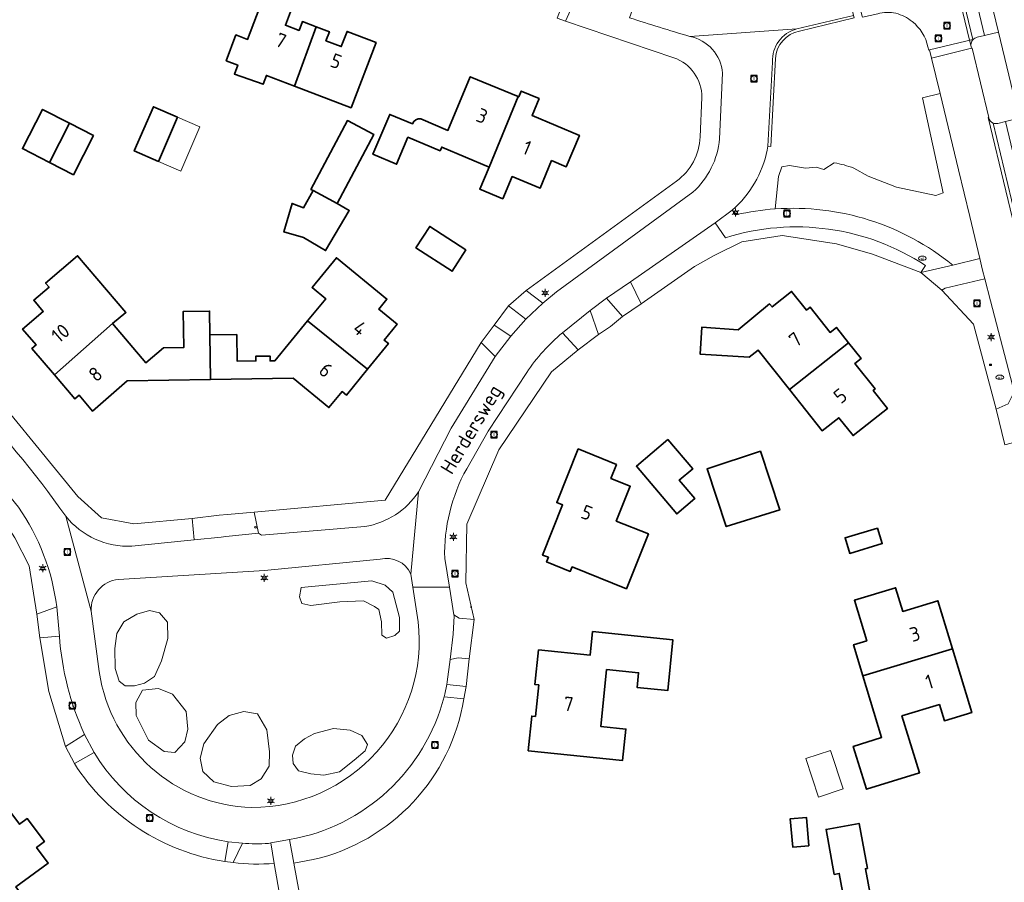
# Model space of a CAD drawing. Header units: metres. Extents: x 140853 to 145288, y 474558 to 480269.
# Tile 198 of 256: x 143280 to 143404, y 478761 to 478870. Entities that reach past the tile are written whole.
import ezdxf
from ezdxf.enums import TextEntityAlignment as Align
from ezdxf.lldxf.tags import DXFTag

# ---------------------------------------------------------------- set-up
doc = ezdxf.new("R2010")
doc.units = ezdxf.units.M
doc.header["$MEASUREMENT"] = 0
for name, color, linetype, lineweight in [('B-WE-GR-BEPLANTING_CULTUUR_HEESTERS-G', 90, 'Continuous', 18), ('B-WE-GR-GRAS_KRUIDENRIJK-G', 80, 'Continuous', 18), ('B-WE-IE-TERREINAFSCHEIDING_KUNSTMATIG_HEKWERK-G', 20, 'IE-TERREINAFSCHEIDING-KUNSTMATIG', 18), ('B-WE-IE-TERREINAFSCHEIDING_KUNSTMATIG_MUUR-G', 90, 'IE-TERREINAFSCHEIDING-KUNSTMATIG-DICHT', 18), ('B-WE-KL-DATA_CAI-S', 90, 'KL-CAI-N', 18), ('B-WE-KL-ET_LS_OV_LICHTMAST-S', 190, 'Continuous', 18), ('B-WE-KL-WATER_BRANDLEIDING_PUT-S', 150, 'Continuous', 18), ('B-WE-KL-WATER_PUT-S', 170, 'Continuous', 18), ('B-WE-OG-BEBOUWING-G', 7, 'Continuous', 35), ('B-WE-OG-BEBOUWING_BIJGEBOUW-G', 7, 'Continuous', 18), ('B-WE-OG-BEBOUWING_HUISNUMMER-T18', 10, 'Continuous', 18), ('B-WE-OG-BEBOUWING_STRAATNAAM-T18', 10, 'Continuous', 18), ('B-WE-OG-TERREIN_ERF-G', 7, 'Continuous', 18), ('B-WE-RI-GWA_RIOOLPUT-S', 30, 'Continuous', 18), ('B-WE-VH-GOOT-G', 170, 'Continuous', 18), ('B-WE-VH-ONVERHARD-G', 252, 'Continuous', 18), ('B-WE-VH-VERHARDING_ASFALT-G', 252, 'Continuous', 18), ('B-WE-VH-VERHARDING_BETONSTRAATSTEEN-G', 252, 'Continuous', 18), ('B-WE-VH-VERHARDING_STRAATBAKSTEEN-G', 252, 'Continuous', 18), ('B-WE-VH-VERHARDING_TEGEL-G', 252, 'Continuous', 18), ('X-XX-XX-ALGEMEEN-S', 7, 'Continuous', 18)]:
    doc.layers.add(name, color=color, linetype=linetype, lineweight=lineweight)
doc.styles.add('NLCS-ISO', font='txt')
doc.styles.get("Standard").update_dxf_attribs({"font": 'arial.ttf'})
doc.linetypes.add('IE-TERREINAFSCHEIDING-KUNSTMATIG', pattern='A,4,[82,NLCS.shx,S=0.75,R=90,X=0,Y=0],4,-2', length=10)
doc.linetypes.add('IE-TERREINAFSCHEIDING-KUNSTMATIG-DICHT', pattern='A,8,-1,[82,NLCS.shx,S=0.75,R=90,X=0,Y=0],-1', length=10)
tags = doc.linetypes.add('KL-CAI-N', pattern='A,4,-1,[101,NLCS.shx,S=0.5,R=0,X=0,Y=0],-1,4,-1,["C",Standard,S=1,R=0,X=-0.25,Y=-0.5],-1.5', length=12.5).pattern_tags.tags
tags[18] = DXFTag(74, 10)

# ---------------------------------------------------------------- blocks, each defined once
blk = doc.blocks.new('SKL-DATA_TERREINKAST-SO')
for q in [(-0.2, 0.2), (0.2, 0.2)]:
    blk.add_line((0, -0.21), q)
at = {"flags": 128}
blk.add_lwpolyline([(0.63, 0.35), (-0.63, 0.35), (-0.63, -0.35), (0.63, -0.35)], close=True, dxfattribs=at)
at = {"style": 'NLCS-ISO'}
blk.add_attdef('TYPE', text='', height=0.35, dxfattribs=at).set_placement((-0.03, 0.69), align=Align.MIDDLE_CENTER)
blk = doc.blocks.new('SIE-WEG_AFVALBAK_TYPE_01')
for radius in [0.25, 0.156]:
    blk.add_circle((0, 0), radius)
blk = doc.blocks.new('B-SIE-WEG_LICHTMAST-SO')
at = {"ltscale": 0.1}
for p, q in [((-1.1, 0.63), (-2.19, 1.27)), ((0, 1.27), (0, 2.53)), ((1.1, 0.63), (2.19, 1.27)), ((-1.1, -0.63), (-2.19, -1.27)), ((0, -1.27), (0, -2.53)), ((1.1, -0.63), (2.19, -1.27))]:
    blk.add_line(p, q, dxfattribs=at)
at = {"flags": 128}
for points in [[(-1.16, 0.5), (1.16, 0.5)], [(-1.16, -0.5), (1.16, -0.5)]]:
    blk.add_lwpolyline(points, dxfattribs=at)
at = {"ltscale": 0.1}
blk.add_circle((0, 0), 1.27, dxfattribs=at)
at = {"style": 'NLCS-ISO'}
blk.add_attdef('TYPE', text='', height=1.8, dxfattribs=at).set_placement((0, 2.53), align=Align.BOTTOM_CENTER)
blk = doc.blocks.new('SKL-WATERLEIDINGPUT-SO')
at = {"color": 0, "linetype": 'ByBlock', "lineweight": 18}
blk.add_ellipse((0, 0), major_axis=(2.5, 0), ratio=0.54, dxfattribs=at)
at = {"color": 0, "linetype": 'ByBlock', "lineweight": 18, "style": 'NLCS-ISO'}
blk.add_text('wl', height=1.8, dxfattribs=at).set_placement((0, 0), align=Align.MIDDLE_CENTER)
blk = doc.blocks.new('SRI-PUT_INSPECTIE-SO')
at = {"lineweight": -3, "flags": 128}
blk.add_lwpolyline([(-2, -2), (2, -2), (2, 2), (-2, 2)], close=True, dxfattribs=at)
at = {"lineweight": -3, "ltscale": 1.5}
blk.add_circle((0, 0), 2, dxfattribs=at)
at = {"ltscale": 0.1, "style": 'NLCS-ISO'}
blk.add_text('I', height=2.5, dxfattribs=at).set_placement((0, -0.01), align=Align.MIDDLE_CENTER)
blk = doc.blocks.new('SIE-WEG_STRAATPOT_BRANDKRAAN-SO')
blk.add_ellipse((0, 0), major_axis=(-0.729, 0), ratio=0.685994)
at = {"style": 'NLCS-ISO'}
blk.add_text('BR', height=0.4, dxfattribs=at).set_placement((-0.3, -0.15))

msp = doc.modelspace()

# ---------------------------------------------------------------- linework, layer by layer
at = {"layer": 'B-WE-GR-BEPLANTING_CULTUUR_HEESTERS-G', "ltscale": 0.2, "flags": 128}
msp.add_lwpolyline([(143384.897, 478850.849, 0.0477124), (143382.418, 478851.519), (143382.418, 478851.519), (143381.127, 478850.678), (143380.122, 478850.972), (143378.802, 478850.832), (143376.79, 478851.16), (143375.793, 478851.026), (143375.372, 478849.796), (143374.945, 478845.695), (143374.945, 478845.695, -0.1909769), (143397.395, 478838.601), (143397.395, 478838.601), (143400.829, 478839.452), (143399.547, 478844.729), (143398.116, 478850.649), (143395.8, 478860.275), (143393.564, 478859.724), (143396.197, 478847.744), (143395.256, 478847.371), (143390.282, 478848.454), (143386.71, 478849.834), (143384.897, 478850.849)], format="xyb", close=True, dxfattribs=at)
for points in [[(143324.003, 478798.728), (143315.058, 478797.894), (143314.873, 478796.689), (143315.151, 478795.854), (143316.31, 478795.623), (143319.971, 478796.086), (143322.937, 478796.179), (143324.327, 478795.484), (143324.884, 478795.113), (143325.208, 478793.537), (143325.254, 478791.869), (143325.857, 478791.498), (143326.923, 478791.822), (143327.479, 478792.378), (143327.479, 478794.093), (143326.645, 478797.291), (143325.671, 478798.172), (143324.003, 478798.728)], [(143295.917, 478794.974), (143294.295, 478794.51), (143292.673, 478793.537), (143291.793, 478792.054), (143291.515, 478790.154), (143291.561, 478787.651), (143292.071, 478786.029), (143292.812, 478785.473), (143294.017, 478785.473), (143295.269, 478785.797), (143296.52, 478786.631), (143297.4, 478788.624), (143298.235, 478791.451), (143298.188, 478793.491), (143297.169, 478794.696), (143295.917, 478794.974)], [(143297.03, 478785.102), (143295.037, 478784.917), (143294.156, 478783.341), (143294.203, 478781.719), (143295.778, 478778.614), (143297.771, 478777.177), (143299.115, 478777.038), (143300.367, 478778.382), (143300.737, 478780.004), (143300.552, 478782.229), (143298.791, 478784.407), (143297.03, 478785.102)], [(143307.828, 478782.229), (143305.974, 478781.719), (143304.491, 478780.56), (143302.777, 478778.15), (143302.313, 478776.343), (143302.638, 478774.628), (143304.028, 478773.33), (143306.253, 478772.728), (143308.616, 478772.867), (143310.007, 478773.701), (143311.026, 478775.323), (143311.072, 478777.131), (143310.748, 478779.911), (143309.543, 478781.904), (143307.828, 478782.229)], [(143319.137, 478780.05), (143316.773, 478779.448), (143315.475, 478778.753), (143314.363, 478777.826), (143313.992, 478776.714), (143314.039, 478775.648), (143314.734, 478774.721), (143316.31, 478774.35), (143317.932, 478774.164), (143319.925, 478774.582), (143321.778, 478776.065), (143323.169, 478777.27), (143323.447, 478778.058), (143322.752, 478779.17), (143321.269, 478779.865), (143319.137, 478780.05)]]:
    msp.add_lwpolyline(points, close=True, dxfattribs=at)
at = {"layer": 'B-WE-GR-GRAS_KRUIDENRIJK-G', "ltscale": 0.2, "flags": 128}
for points in [[(143349.716, 478872.228), (143348.476, 478869.418), (143362.163, 478864.796), (143362.163, 478864.796, -0.3202357), (143365.696, 478859.764), (143365.696, 478859.764), (143365.478, 478854.784), (143365.478, 478854.784, -0.2311449), (143362.506, 478849.203), (143362.506, 478849.203), (143343.505, 478835.404), (143345.586, 478833.787), (143347.338, 478835.203), (143364.575, 478847.803), (143364.575, 478847.803, 0.1890816), (143367.934, 478854.559), (143367.934, 478854.559), (143368.318, 478862.851), (143368.318, 478862.851, 0.3363723), (143364.161, 478867.479), (143364.161, 478867.479, -0.0084225), (143356.554, 478869.843)], [(143384.951, 478869.808), (143378.023, 478868.143), (143378.023, 478868.143, 0.3404159), (143374.985, 478864.683), (143374.985, 478864.683), (143374.43, 478853.58), (143374.042, 478853.634), (143373.956, 478853.119), (143373.956, 478853.119, -0.1620829), (143369.537, 478845.525), (143369.537, 478845.525), (143370.049, 478844.961), (143370.049, 478844.961, -0.0387927), (143374.945, 478845.695), (143374.945, 478845.695), (143375.372, 478849.796), (143375.793, 478851.026), (143376.79, 478851.16), (143378.802, 478850.832), (143380.122, 478850.972), (143381.127, 478850.678), (143382.418, 478851.519), (143382.418, 478851.519, -0.0477124), (143384.897, 478850.849), (143384.897, 478850.849), (143386.71, 478849.834), (143390.282, 478848.454), (143395.256, 478847.371), (143396.197, 478847.744), (143393.564, 478859.724), (143395.8, 478860.275), (143394.728, 478864.751), (143394.476, 478865.774), (143394.368, 478865.752), (143394.269, 478866.159), (143394.269, 478866.159, 0.1702932), (143392.265, 478869.376), (143392.265, 478869.376, 0.1037642), (143390.215, 478870.403)]]:
    msp.add_lwpolyline(points, format="xyb", dxfattribs=at)
for points in [[(143393.36, 478837.651), (143393.966, 478838.542), (143393.966, 478838.542, 0.2245711), (143368.682, 478842.058), (143368.682, 478842.058), (143367.4, 478843.953), (143356.687, 478836.48), (143358.038, 478833.724), (143364.759, 478838.401), (143367.269, 478839.813), (143370.742, 478841.548), (143375.833, 478842.349), (143382.73, 478841.3), (143387.252, 478839.995), (143393.36, 478837.651)], [(143334.374, 478794.407), (143335.025, 478794.024), (143336.93, 478793.819), (143335.874, 478798.476), (143335.986, 478805.867), (143340.051, 478815.252), (143346.711, 478825.099), (143350.06, 478827.89), (143348.087, 478830.063), (143348.087, 478830.063, 0.070904), (143343.562, 478825.026), (143343.562, 478825.026), (143338.707, 478817.642), (143335.981, 478812.883), (143335.981, 478812.883, 0.1342982), (143333.207, 478801.551), (143333.207, 478801.551), (143333.801, 478797.916), (143334.374, 478794.407)], [(143339.588, 478827.075), (143337.804, 478828.834), (143325.672, 478808.92), (143309.142, 478807.401), (143309.687, 478804.742), (143310.069, 478804.507), (143323.122, 478805.584), (143323.122, 478805.584, 0.2106394), (143329.898, 478809.959), (143329.898, 478809.959), (143334.035, 478817.983), (143339.588, 478827.075)], [(143273.47, 478825.716), (143272.231, 478822.689), (143272.231, 478822.689, -0.0368931), (143285.336, 478806.875), (143285.336, 478806.875, 0.2418614), (143293.679, 478803.107), (143293.679, 478803.107), (143300.724, 478803.809), (143301.551, 478803.891), (143301.302, 478806.601), (143293.927, 478805.922), (143289.842, 478806.667), (143286.851, 478809.386), (143273.47, 478825.716)], [(143270.942, 478817.533), (143270.806, 478817.668), (143270.806, 478817.668, 0.1513675), (143268.157, 478816.419), (143268.157, 478816.419), (143268.451, 478816.201), (143274.222, 478810.506), (143276.682, 478807.5), (143278.896, 478804.166), (143280.686, 478800.595), (143281.646, 478794.509), (143284.179, 478795.441), (143284.179, 478795.441, 0.1225384), (143279.338, 478808.016), (143279.338, 478808.016), (143274.302, 478814.174), (143270.942, 478817.533)], [(143288.515, 478794.892), (143289.547, 478787.25), (143289.547, 478787.25, 0.3647218), (143308.847, 478770.1), (143308.847, 478770.1, 0.4491235), (143329.853, 478793.554), (143329.853, 478793.554), (143329.178, 478797.916), (143328.921, 478799.578), (143328.921, 478799.578, 0.3688692), (143325.052, 478801.445), (143325.052, 478801.445), (143310.43, 478800.02), (143291.966, 478798.902), (143291.966, 478798.902, 0.3952558), (143288.515, 478794.892)], [(143282.026, 478791.512), (143283.201, 478784.725), (143285.302, 478777.807), (143287.695, 478779.326), (143287.695, 478779.326, -0.0902056), (143284.517, 478791.743), (143284.517, 478791.743), (143282.026, 478791.512)], [(143333.141, 478784.084, -0.2926713), (143313.614, 478766.033), (143313.614, 478766.033), (143314.157, 478763.059), (143316.601, 478763.505), (143316.601, 478763.505, 0.3048717), (143335.629, 478783.828), (143335.629, 478783.828), (143333.141, 478784.084)], [(143305.843, 478765.774, -0.2228673), (143288.891, 478777.036), (143288.891, 478777.036), (143286.41, 478775.636), (143286.41, 478775.636, 0.2154605), (143305.421, 478763.268), (143305.421, 478763.268), (143305.843, 478765.774)], [(143306.458, 478763.129, 0.0474241), (143311.666, 478763.028), (143311.666, 478763.028), (143311.214, 478765.612), (143310.939, 478765.564), (143310.939, 478765.564, -0.034545), (143307.639, 478765.576), (143307.639, 478765.576), (143306.458, 478763.129)]]:
    msp.add_lwpolyline(points, format="xyb", close=True, dxfattribs=at)
for points in [[(143396.009, 478835.435), (143400.031, 478831.147), (143402.867, 478820.402), (143404.398, 478821.067), (143405.094, 478822.42), (143405.196, 478822.453), (143402.162, 478834.066), (143401.467, 478836.867), (143396.449, 478835.67), (143396.009, 478835.435)], [(143341.58, 478829.603), (143343.466, 478831.75), (143341.268, 478833.448), (143339.438, 478831.016), (143341.58, 478829.603)], [(143351.571, 478832.864), (143352.659, 478829.823), (143354.156, 478830.823), (143355.688, 478832.113), (143353.661, 478834.414), (143351.571, 478832.864)], [(143324.003, 478798.728), (143325.671, 478798.172), (143326.645, 478797.291), (143327.479, 478794.093), (143327.479, 478792.378), (143326.923, 478791.822), (143325.857, 478791.498), (143325.254, 478791.869), (143325.208, 478793.537), (143324.884, 478795.113), (143324.327, 478795.484), (143322.937, 478796.179), (143319.971, 478796.086), (143316.31, 478795.623), (143315.151, 478795.854), (143314.873, 478796.689), (143315.058, 478797.894), (143324.003, 478798.728)], [(143295.917, 478794.974), (143297.169, 478794.696), (143298.188, 478793.491), (143298.235, 478791.451), (143297.4, 478788.624), (143296.52, 478786.631), (143295.269, 478785.797), (143294.017, 478785.473), (143292.812, 478785.473), (143292.071, 478786.029), (143291.561, 478787.651), (143291.515, 478790.154), (143291.793, 478792.054), (143292.673, 478793.537), (143294.295, 478794.51), (143295.917, 478794.974)], [(143333.463, 478785.61), (143335.909, 478785.357), (143336.311, 478788.855), (143334.909, 478788.999), (143333.89, 478788.796), (143333.533, 478785.957), (143333.463, 478785.61)], [(143297.03, 478785.102), (143298.791, 478784.407), (143300.552, 478782.229), (143300.737, 478780.004), (143300.367, 478778.382), (143299.115, 478777.038), (143297.771, 478777.177), (143295.778, 478778.614), (143294.203, 478781.719), (143294.156, 478783.341), (143295.037, 478784.917), (143297.03, 478785.102)], [(143307.828, 478782.229), (143309.543, 478781.904), (143310.748, 478779.911), (143311.072, 478777.131), (143311.026, 478775.323), (143310.007, 478773.701), (143308.616, 478772.867), (143306.253, 478772.728), (143304.028, 478773.33), (143302.638, 478774.628), (143302.313, 478776.343), (143302.777, 478778.15), (143304.491, 478780.56), (143305.974, 478781.719), (143307.828, 478782.229)], [(143319.137, 478780.05), (143321.269, 478779.865), (143322.752, 478779.17), (143323.447, 478778.058), (143323.169, 478777.27), (143321.778, 478776.065), (143319.925, 478774.582), (143317.932, 478774.164), (143316.31, 478774.35), (143314.734, 478774.721), (143314.039, 478775.648), (143313.992, 478776.714), (143314.363, 478777.826), (143315.475, 478778.753), (143316.773, 478779.448), (143319.137, 478780.05)]]:
    msp.add_lwpolyline(points, close=True, dxfattribs=at)
at = {"layer": 'B-WE-IE-TERREINAFSCHEIDING_KUNSTMATIG_HEKWERK-G', "ltscale": 0.2, "flags": 128}
for points in [[(143393.36, 478837.651), (143387.252, 478839.995), (143382.73, 478841.3), (143375.833, 478842.349), (143370.742, 478841.548), (143367.269, 478839.813), (143364.759, 478838.401), (143358.038, 478833.724)], [(143396.009, 478835.435), (143400.031, 478831.147), (143402.867, 478820.402)], [(143339.438, 478831.016), (143341.268, 478833.448)], [(143352.659, 478829.823), (143354.156, 478830.823), (143355.688, 478832.113)], [(143325.672, 478808.92), (143337.804, 478828.834)], [(143335.874, 478798.476), (143335.986, 478805.867), (143340.051, 478815.252), (143346.711, 478825.099), (143350.06, 478827.89)], [(143273.47, 478825.716), (143286.851, 478809.386), (143289.842, 478806.667), (143293.927, 478805.922)], [(143268.157, 478816.419), (143268.451, 478816.201), (143274.222, 478810.506), (143276.682, 478807.5), (143278.896, 478804.166), (143280.686, 478800.595), (143281.646, 478794.509)], [(143309.142, 478807.401), (143325.672, 478808.92)], [(143293.927, 478805.922), (143301.302, 478806.601)], [(143336.93, 478793.819), (143335.874, 478798.476)], [(143282.026, 478791.512), (143283.201, 478784.725), (143285.302, 478777.807)]]:
    msp.add_lwpolyline(points, dxfattribs=at)
for points in [[(143316.601, 478763.505, 0.3048717), (143335.629, 478783.828)], [(143286.41, 478775.636, 0.2154605), (143305.421, 478763.268)], [(143306.458, 478763.129, 0.0474241), (143311.666, 478763.028)]]:
    msp.add_lwpolyline(points, format="xyb", dxfattribs=at)
at = {"layer": 'B-WE-IE-TERREINAFSCHEIDING_KUNSTMATIG_MUUR-G', "ltscale": 0.2, "flags": 128}
for points in [[(143348.476, 478869.418), (143362.163, 478864.796)], [(143365.696, 478859.764), (143365.478, 478854.784)], [(143362.506, 478849.203), (143343.505, 478835.404)]]:
    msp.add_lwpolyline(points, dxfattribs=at)
for points in [[(143362.163, 478864.796, -0.3202357), (143365.696, 478859.764)], [(143365.478, 478854.784, -0.2311449), (143362.506, 478849.203)]]:
    msp.add_lwpolyline(points, format="xyb", dxfattribs=at)
at = {"layer": 'B-WE-OG-BEBOUWING-G', "ltscale": 0.2, "flags": 128}
for points in [[(143316.98, 478868.689), (143315.22, 478869.357), (143314.795, 478868.235), (143313.084, 478868.884), (143314.492, 478872.632), (143310.91, 478873.996), (143308.288, 478867.108), (143306.83, 478867.663), (143305.592, 478864.411), (143307.049, 478863.856), (143306.623, 478862.734), (143310.255, 478861.436), (143310.683, 478862.557), (143314.206, 478861.211), (143316.98, 478868.689)], [(143316.98, 478868.689), (143314.206, 478861.211), (143321.379, 478858.472), (143324.526, 478866.711), (143320.864, 478868.11), (143320.133, 478866.195), (143318.2, 478866.933), (143318.629, 478868.064), (143316.98, 478868.689)], [(143342.504, 478859.872), (143338.808, 478850.982), (143337.638, 478848.198), (143340.542, 478846.978), (143341.72, 478849.781), (143345.251, 478848.297), (143346.719, 478851.791), (143348.563, 478851.016), (143350.229, 478854.98), (143344.238, 478857.498), (143345.13, 478859.629), (143342.875, 478860.573), (143342.57, 478859.845), (143342.504, 478859.872)], [(143299.458, 478857.275), (143296.397, 478858.602), (143293.974, 478853.015), (143297.035, 478851.687), (143299.458, 478857.275)], [(143285.794, 478856.509), (143282.39, 478858.258), (143279.854, 478853.321), (143283.258, 478851.572), (143285.794, 478856.509)], [(143283.258, 478851.572), (143286.284, 478850.017), (143288.821, 478854.954), (143285.794, 478856.509), (143283.258, 478851.572)], [(143316.584, 478847.999), (143319.619, 478846.39), (143324.236, 478855.1), (143320.916, 478856.86), (143316.299, 478848.15), (143316.584, 478847.999)], [(143316.584, 478847.999), (143315.381, 478845.832), (143313.924, 478846.386), (143312.887, 478842.786), (143315.352, 478842.076), (143318.158, 478840.423), (143321.143, 478845.492), (143319.619, 478846.39), (143316.584, 478847.999)], [(143335.886, 478840.525), (143331.315, 478843.492), (143329.561, 478840.79), (143334.132, 478837.823), (143335.886, 478840.525)], [(143291.23, 478831.202), (143292.924, 478832.622), (143286.817, 478839.781), (143282.77, 478836.329), (143283.211, 478835.811), (143281.279, 478834.163), (143282.486, 478832.748), (143279.876, 478830.522), (143281.57, 478828.536), (143281.037, 478828.082), (143283.89, 478824.738), (143291.23, 478831.202)], [(143323.448, 478825.453), (143326.089, 478828.683), (143325.547, 478829.126), (143327.193, 478831.139), (143324.863, 478833.044), (143325.901, 478834.314), (143319.514, 478839.536), (143316.438, 478835.774), (143318.172, 478834.356), (143315.87, 478831.541), (143323.448, 478825.453)], [(143384.245, 478828.781), (143382.7, 478830.723), (143381.918, 478830.101), (143379.378, 478833.294), (143378.908, 478832.92), (143377.043, 478835.272), (143374.567, 478833.308), (143374.263, 478833.692), (143370.274, 478830.443), (143365.694, 478830.751), (143365.467, 478827.368), (143371.663, 478826.952), (143372.81, 478827.864), (143376.768, 478822.888), (143384.245, 478828.781)], [(143303.626, 478824.152), (143303.536, 478829.773), (143303.486, 478832.792), (143300.177, 478832.738), (143300.251, 478828.209), (143297.671, 478828.167), (143295.441, 478826.265), (143291.23, 478831.202), (143283.89, 478824.738), (143286.482, 478821.699), (143287.015, 478822.153), (143288.708, 478820.167), (143293.064, 478823.982), (143303.626, 478824.152)], [(143303.536, 478829.773), (143303.626, 478824.152), (143314.048, 478824.32), (143318.584, 478820.61), (143320.237, 478822.631), (143320.778, 478822.188), (143323.448, 478825.453), (143315.87, 478831.541), (143311.754, 478826.507), (143311.15, 478826.497), (143311.14, 478827.107), (143309.33, 478827.077), (143309.34, 478826.487), (143306.99, 478826.449), (143306.935, 478829.829), (143303.536, 478829.773)], [(143384.245, 478828.781), (143376.768, 478822.888), (143380.921, 478817.668), (143383.005, 478819.321), (143384.801, 478817.056), (143389.142, 478820.498), (143387.345, 478822.764), (143387.595, 478822.964), (143385.037, 478826.18), (143385.819, 478826.803), (143384.245, 478828.781)], [(143361.403, 478816.559), (143357.422, 478813.185), (143362.518, 478807.175), (143364.806, 478809.115), (143362.847, 478811.426), (143364.538, 478812.86), (143361.403, 478816.559)], [(143350.073, 478815.38), (143347.366, 478808.6), (143348.109, 478808.303), (143345.567, 478801.983), (143346.3, 478801.689), (143346.069, 478801.113), (143349.075, 478799.905), (143349.306, 478800.48), (143356.163, 478797.724), (143358.941, 478804.636), (143354.887, 478806.266), (143356.658, 478810.674), (143354.199, 478811.662), (143354.9, 478813.406), (143350.073, 478815.38)], [(143373.091, 478815.088), (143366.354, 478812.853), (143368.771, 478805.569), (143375.548, 478807.683), (143373.091, 478815.088)], [(143387.909, 478805.391), (143383.79, 478804.157), (143384.378, 478802.193), (143388.5, 478803.428), (143387.909, 478805.391)], [(143386.056, 478786.719), (143397.36, 478790.141), (143395.527, 478796.196), (143391.086, 478794.852), (143390.18, 478797.845), (143384.983, 478796.272), (143386.53, 478791.161), (143384.864, 478790.657), (143386.056, 478786.719)], [(143343.752, 478777.264), (143355.689, 478776.034), (143356.098, 478779.999), (143352.915, 478780.327), (143353.656, 478787.519), (143357.704, 478787.102), (143357.514, 478785.252), (143361.383, 478784.853), (143362.044, 478791.259), (143351.887, 478792.306), (143351.58, 478789.322), (143345.064, 478789.993), (143344.613, 478785.616), (143345.081, 478785.568), (143344.671, 478781.589), (143344.203, 478781.637), (143343.752, 478777.264)], [(143386.056, 478786.719), (143388.408, 478778.949), (143384.823, 478777.802), (143386.507, 478772.399), (143393.209, 478774.488), (143390.973, 478781.66), (143395.72, 478783.097), (143396.343, 478781.039), (143399.798, 478782.085), (143397.36, 478790.141), (143386.056, 478786.719)], [(143269.555, 478763.305), (143267.773, 478761.989), (143269.865, 478759.158), (143271.634, 478760.465), (143276.21, 478754.272), (143280.802, 478757.665), (143279.032, 478760.062), (143283.101, 478763.069), (143281.634, 478765.055), (143282.615, 478765.78), (143280.464, 478768.692), (143279.483, 478767.967), (143278.009, 478769.962), (143269.368, 478763.559), (143269.555, 478763.305)], [(143379.234, 478765.262), (143378.9, 478768.848), (143376.857, 478768.67), (143377.191, 478765.084), (143379.234, 478765.262)], [(143387.914, 478753.96), (143386.373, 478762.36), (143386.609, 478762.403), (143385.565, 478768.088), (143381.395, 478767.323), (143382.437, 478761.647), (143383.056, 478761.761), (143384.6, 478753.352), (143387.914, 478753.96)]]:
    msp.add_lwpolyline(points, close=True, dxfattribs=at)
msp.add_lwpolyline([(143338.808, 478850.982), (143342.504, 478859.872), (143336.434, 478862.396), (143333.616, 478855.618), (143330.206, 478857.07), (143330.206, 478857.07, 0.341291), (143329.135, 478856.425), (143329.135, 478856.425), (143326.251, 478857.625), (143324.136, 478852.591), (143327.132, 478851.332), (143328.565, 478854.743), (143332.631, 478853.035), (143332.825, 478853.496), (143338.808, 478850.982)], format="xyb", close=True, dxfattribs=at)
at = {"layer": 'B-WE-OG-BEBOUWING_BIJGEBOUW-G', "ltscale": 0.2, "flags": 128}
for points in [[(143297.035, 478851.687), (143299.844, 478850.469), (143302.258, 478856.06), (143299.458, 478857.275), (143297.035, 478851.687)], [(143381.957, 478777.287), (143378.853, 478776.26), (143380.455, 478771.416), (143383.559, 478772.442), (143381.957, 478777.287)]]:
    msp.add_lwpolyline(points, close=True, dxfattribs=at)
at = {"layer": 'B-WE-OG-TERREIN_ERF-G', "ltscale": 0.2, "flags": 128}
for points in [[(143412.399, 478980.558), (143401.436, 478977.456), (143379.906, 478971.363), (143378.773, 478969.386), (143383.855, 478948.265), (143385.971, 478939.473), (143390.347, 478921.287), (143392.597, 478911.936), (143396.924, 478893.953), (143399.025, 478885.22), (143403.161, 478868.03), (143405.781, 478857.142)], [(143330.206, 478857.07), (143333.616, 478855.618), (143336.434, 478862.396), (143342.504, 478859.872)], [(143342.504, 478859.872), (143342.57, 478859.845), (143342.875, 478860.573), (143345.13, 478859.629), (143344.238, 478857.498), (143350.229, 478854.98), (143348.563, 478851.016), (143346.719, 478851.791), (143345.251, 478848.297), (143341.72, 478849.781), (143340.542, 478846.978), (143337.638, 478848.198), (143338.808, 478850.982), (143332.825, 478853.496), (143332.631, 478853.035), (143328.565, 478854.743), (143327.132, 478851.332), (143324.136, 478852.591), (143326.251, 478857.625), (143329.135, 478856.425)]]:
    msp.add_lwpolyline(points, dxfattribs=at)
for points in [[(143314.206, 478861.211), (143310.683, 478862.557), (143310.255, 478861.436), (143306.623, 478862.734), (143307.049, 478863.856), (143305.592, 478864.411), (143306.83, 478867.663), (143308.288, 478867.108), (143310.91, 478873.996), (143314.492, 478872.632), (143313.084, 478868.884), (143314.795, 478868.235), (143315.22, 478869.357), (143316.98, 478868.689), (143318.629, 478868.064), (143318.2, 478866.933), (143320.133, 478866.195), (143320.864, 478868.11), (143324.526, 478866.711), (143321.379, 478858.472), (143314.206, 478861.211)], [(143297.035, 478851.687), (143293.974, 478853.015), (143296.397, 478858.602), (143299.458, 478857.275), (143297.035, 478851.687)], [(143286.284, 478850.017), (143283.258, 478851.572), (143279.854, 478853.321), (143282.39, 478858.258), (143285.794, 478856.509), (143288.821, 478854.954), (143286.284, 478850.017)], [(143319.619, 478846.39), (143321.143, 478845.492), (143318.158, 478840.423), (143315.352, 478842.076), (143312.887, 478842.786), (143313.924, 478846.386), (143315.381, 478845.832), (143316.584, 478847.999), (143316.299, 478848.15), (143320.916, 478856.86), (143324.236, 478855.1), (143319.619, 478846.39)], [(143335.886, 478840.525), (143334.132, 478837.823), (143329.561, 478840.79), (143331.315, 478843.492), (143335.886, 478840.525)], [(143283.89, 478824.738), (143281.037, 478828.082), (143281.57, 478828.536), (143279.876, 478830.522), (143282.486, 478832.748), (143281.279, 478834.163), (143283.211, 478835.811), (143282.77, 478836.329), (143286.817, 478839.781), (143292.924, 478832.622), (143291.23, 478831.202), (143295.441, 478826.265), (143297.671, 478828.167), (143300.251, 478828.209), (143300.177, 478832.738), (143303.486, 478832.792), (143303.536, 478829.773), (143306.935, 478829.829), (143306.99, 478826.449), (143309.34, 478826.487), (143309.33, 478827.077), (143311.14, 478827.107), (143311.15, 478826.497), (143311.754, 478826.507), (143315.87, 478831.541), (143318.172, 478834.356), (143316.438, 478835.774), (143319.514, 478839.536), (143325.901, 478834.314), (143324.863, 478833.044), (143327.193, 478831.139), (143325.547, 478829.126), (143326.089, 478828.683), (143323.448, 478825.453), (143320.778, 478822.188), (143320.237, 478822.631), (143318.584, 478820.61), (143314.048, 478824.32), (143303.626, 478824.152), (143293.064, 478823.982), (143288.708, 478820.167), (143287.015, 478822.153), (143286.482, 478821.699), (143283.89, 478824.738)], [(143376.768, 478822.888), (143372.81, 478827.864), (143371.663, 478826.952), (143365.467, 478827.368), (143365.694, 478830.751), (143370.274, 478830.443), (143374.263, 478833.692), (143374.567, 478833.308), (143377.043, 478835.272), (143378.908, 478832.92), (143379.378, 478833.294), (143381.918, 478830.101), (143382.7, 478830.723), (143384.245, 478828.781), (143385.819, 478826.803), (143385.037, 478826.18), (143387.595, 478822.964), (143387.345, 478822.764), (143389.142, 478820.498), (143384.801, 478817.056), (143383.005, 478819.321), (143380.921, 478817.668), (143376.768, 478822.888)], [(143361.403, 478816.559), (143364.538, 478812.86), (143362.847, 478811.426), (143364.806, 478809.115), (143362.518, 478807.175), (143357.422, 478813.185), (143361.403, 478816.559)], [(143350.073, 478815.38), (143354.9, 478813.406), (143354.199, 478811.662), (143356.658, 478810.674), (143354.887, 478806.266), (143358.941, 478804.636), (143356.163, 478797.724), (143349.306, 478800.48), (143349.075, 478799.905), (143346.069, 478801.113), (143346.3, 478801.689), (143345.567, 478801.983), (143348.109, 478808.303), (143347.366, 478808.6), (143350.073, 478815.38)], [(143373.091, 478815.088), (143375.548, 478807.683), (143368.771, 478805.569), (143366.354, 478812.853), (143373.091, 478815.088)], [(143387.909, 478805.391), (143388.5, 478803.428), (143384.378, 478802.193), (143383.79, 478804.157), (143387.909, 478805.391)], [(143397.36, 478790.141), (143399.798, 478782.085), (143396.343, 478781.039), (143395.72, 478783.097), (143390.973, 478781.66), (143393.209, 478774.488), (143386.507, 478772.399), (143384.823, 478777.802), (143388.408, 478778.949), (143386.056, 478786.719), (143384.864, 478790.657), (143386.53, 478791.161), (143384.983, 478796.272), (143390.18, 478797.845), (143391.086, 478794.852), (143395.527, 478796.196), (143397.36, 478790.141)], [(143343.752, 478777.264), (143344.203, 478781.637), (143344.671, 478781.589), (143345.081, 478785.568), (143344.613, 478785.616), (143345.064, 478789.993), (143351.58, 478789.322), (143351.887, 478792.306), (143362.044, 478791.259), (143361.383, 478784.853), (143357.514, 478785.252), (143357.704, 478787.102), (143353.656, 478787.519), (143352.915, 478780.327), (143356.098, 478779.999), (143355.689, 478776.034), (143343.752, 478777.264)], [(143269.555, 478763.305), (143269.368, 478763.559), (143278.009, 478769.962), (143279.483, 478767.967), (143280.464, 478768.692), (143282.615, 478765.78), (143281.634, 478765.055), (143283.101, 478763.069), (143279.032, 478760.062), (143280.802, 478757.665), (143276.21, 478754.272), (143271.634, 478760.465), (143269.865, 478759.158), (143267.773, 478761.989), (143269.555, 478763.305)], [(143379.234, 478765.262), (143377.191, 478765.084), (143376.857, 478768.67), (143378.9, 478768.848), (143379.234, 478765.262)], [(143387.914, 478753.96), (143384.6, 478753.352), (143383.056, 478761.761), (143382.437, 478761.647), (143381.395, 478767.323), (143385.565, 478768.088), (143386.609, 478762.403), (143386.373, 478762.36), (143387.914, 478753.96)]]:
    msp.add_lwpolyline(points, close=True, dxfattribs=at)
for points in [[(143273.47, 478825.716), (143286.851, 478809.386), (143289.842, 478806.667), (143293.927, 478805.922), (143301.302, 478806.601), (143304.71, 478806.994), (143305.756, 478807.09), (143309.142, 478807.401), (143325.672, 478808.92), (143337.804, 478828.834), (143339.438, 478831.016), (143341.268, 478833.448), (143343.505, 478835.404), (143362.506, 478849.203), (143362.506, 478849.203, 0.2311449), (143365.478, 478854.784), (143365.478, 478854.784), (143365.696, 478859.764), (143365.696, 478859.764, 0.3202357), (143362.163, 478864.796), (143362.163, 478864.796), (143348.476, 478869.418), (143347.421, 478869.766)], [(143329.135, 478856.425, -0.341291), (143330.206, 478857.07)], [(143403.984, 478815.885), (143402.867, 478820.402), (143400.031, 478831.147), (143396.009, 478835.435), (143393.36, 478837.651), (143387.252, 478839.995), (143382.73, 478841.3), (143375.833, 478842.349), (143370.742, 478841.548), (143367.269, 478839.813), (143364.759, 478838.401), (143358.038, 478833.724), (143355.688, 478832.113), (143354.156, 478830.823), (143352.659, 478829.823), (143350.06, 478827.89), (143346.711, 478825.099), (143340.051, 478815.252), (143335.986, 478805.867), (143335.874, 478798.476), (143336.93, 478793.819), (143336.311, 478788.855), (143335.909, 478785.357), (143335.629, 478783.828), (143335.629, 478783.828, -0.3048717), (143316.601, 478763.505), (143316.601, 478763.505), (143314.157, 478763.059), (143316.543, 478750)], [(143313.947, 478750), (143311.666, 478763.028), (143311.666, 478763.028, -0.0474241), (143306.458, 478763.129), (143306.458, 478763.129), (143305.421, 478763.268), (143305.421, 478763.268, -0.2154605), (143286.41, 478775.636), (143286.41, 478775.636), (143285.302, 478777.807), (143283.201, 478784.725), (143282.026, 478791.512), (143281.646, 478794.509), (143280.686, 478800.595), (143278.896, 478804.166)]]:
    msp.add_lwpolyline(points, format="xyb", dxfattribs=at)
at = {"layer": 'B-WE-VH-GOOT-G', "ltscale": 0.2, "flags": 128}
for points in [[(143395.441, 478883.988), (143399.512, 478866.993)], [(143399.512, 478866.993), (143399.716, 478866.184)], [(143406.464, 478838.233), (143406.337, 478838.697), (143401.884, 478857.226)]]:
    msp.add_lwpolyline(points, dxfattribs=at)
at = {"layer": 'B-WE-VH-ONVERHARD-G', "ltscale": 0.2, "flags": 128}
for points in [[(143343.505, 478835.404), (143341.268, 478833.448), (143343.466, 478831.75), (143345.586, 478833.787), (143343.505, 478835.404)], [(143337.804, 478828.834), (143339.588, 478827.075), (143341.58, 478829.603), (143339.438, 478831.016), (143337.804, 478828.834)], [(143281.646, 478794.509), (143282.026, 478791.512), (143284.517, 478791.743), (143284.179, 478795.441), (143281.646, 478794.509)], [(143285.302, 478777.807), (143286.41, 478775.636), (143288.891, 478777.036), (143287.695, 478779.326), (143285.302, 478777.807)]]:
    msp.add_lwpolyline(points, close=True, dxfattribs=at)
at = {"layer": 'B-WE-VH-VERHARDING_ASFALT-G', "ltscale": 0.2, "flags": 128}
for points in [[(143358.603, 478875.545), (143356.554, 478869.843), (143356.554, 478869.843, 0.0084225), (143364.161, 478867.479), (143364.161, 478867.479), (143377.695, 478868.432), (143384.866, 478870.138), (143383.423, 478876.155), (143382.584, 478875.919), (143382.596, 478875.851), (143372.026, 478873.404), (143372.026, 478873.404, -0.0980261), (143366.252, 478873.44), (143366.252, 478873.44, -0.0307128), (143358.603, 478875.545)], [(143368.318, 478862.851), (143367.934, 478854.559), (143367.934, 478854.559, -0.1890816), (143364.575, 478847.803), (143364.575, 478847.803), (143347.338, 478835.203), (143345.586, 478833.787), (143343.466, 478831.75), (143341.58, 478829.603), (143339.588, 478827.075), (143334.035, 478817.983), (143329.898, 478809.959), (143328.921, 478799.578), (143329.178, 478797.916), (143333.801, 478797.916), (143333.207, 478801.551), (143333.207, 478801.551, -0.1342982), (143335.981, 478812.883), (143335.981, 478812.883), (143338.707, 478817.642), (143343.562, 478825.026), (143343.562, 478825.026, -0.070904), (143348.087, 478830.063), (143348.087, 478830.063), (143351.571, 478832.864), (143353.661, 478834.414), (143356.687, 478836.48), (143367.4, 478843.953), (143369.537, 478845.525), (143369.537, 478845.525, 0.1620829), (143373.956, 478853.119), (143373.956, 478853.119), (143374.042, 478853.634), (143374.631, 478864.234), (143374.631, 478864.234, -0.3586077), (143377.695, 478868.432), (143377.695, 478868.432), (143364.161, 478867.479), (143364.161, 478867.479, -0.3363723), (143368.318, 478862.851)], [(143285.336, 478806.875), (143288.515, 478794.892), (143288.515, 478794.892, -0.3952558), (143291.966, 478798.902), (143291.966, 478798.902), (143310.43, 478800.02), (143325.052, 478801.445), (143325.052, 478801.445, -0.3688692), (143328.921, 478799.578), (143328.921, 478799.578), (143329.898, 478809.959), (143329.898, 478809.959, -0.2106394), (143323.122, 478805.584), (143323.122, 478805.584), (143310.069, 478804.507), (143309.687, 478804.742), (143305.561, 478804.299), (143304.963, 478804.248), (143301.551, 478803.891), (143300.724, 478803.809), (143293.679, 478803.107), (143293.679, 478803.107, -0.2418614), (143285.336, 478806.875)]]:
    msp.add_lwpolyline(points, format="xyb", close=True, dxfattribs=at)
msp.add_lwpolyline([(143279.338, 478808.016, -0.1225384), (143284.179, 478795.441), (143284.179, 478795.441), (143284.517, 478791.743), (143284.517, 478791.743, 0.0902056), (143287.695, 478779.326), (143287.695, 478779.326), (143288.891, 478777.036), (143288.891, 478777.036, 0.2228673), (143305.843, 478765.774), (143305.843, 478765.774), (143307.639, 478765.576), (143307.639, 478765.576, 0.034545), (143310.939, 478765.564), (143310.939, 478765.564), (143311.214, 478765.612), (143313.614, 478766.033), (143313.614, 478766.033, 0.2926713), (143333.141, 478784.084), (143333.141, 478784.084), (143333.221, 478784.398), (143333.463, 478785.61), (143333.533, 478785.957), (143333.89, 478788.796), (143334.29, 478791.98), (143334.389, 478794.312), (143334.374, 478794.407), (143333.801, 478797.916), (143329.178, 478797.916), (143329.853, 478793.554), (143329.853, 478793.554, -0.4491235), (143308.847, 478770.1), (143308.847, 478770.1, -0.3647218), (143289.547, 478787.25), (143289.547, 478787.25), (143288.515, 478794.892), (143288.515, 478794.892), (143285.336, 478806.875), (143285.336, 478806.875, 0.0368931), (143272.231, 478822.689)], format="xyb", dxfattribs=at)
at = {"layer": 'B-WE-VH-VERHARDING_BETONSTRAATSTEEN-G', "ltscale": 0.2, "flags": 128}
for points in [[(143399.949, 478867.061, -0.1525103), (143400.465, 478867.366), (143400.465, 478867.366), (143401.429, 478867.615), (143397.31, 478884.807), (143396.331, 478884.557), (143396.331, 478884.557, -0.1415774), (143395.738, 478884.597), (143395.738, 478884.597), (143395.861, 478884.084), (143399.94, 478867.097), (143399.949, 478867.061)], [(143386.463, 478877.024), (143384.417, 478876.46), (143385.962, 478870.001), (143385.996, 478869.896), (143387.923, 478870.353), (143387.923, 478870.353, -0.122163), (143390.215, 478870.403), (143390.215, 478870.403, -0.1037642), (143392.265, 478869.376), (143392.265, 478869.376, -0.1702932), (143394.269, 478866.159), (143394.269, 478866.159), (143394.368, 478865.752), (143394.476, 478865.774), (143399.94, 478867.097), (143395.861, 478884.084), (143390.2, 478882.789), (143390.2, 478882.789, -0.08052), (143389.981, 478880.789), (143389.981, 478880.789, -0.0983459), (143389.143, 478878.956), (143389.143, 478878.956, -0.1609415), (143386.463, 478877.024)], [(143377.695, 478868.432, 0.3586077), (143374.631, 478864.234), (143374.631, 478864.234), (143374.042, 478853.634), (143374.43, 478853.58), (143374.985, 478864.683), (143374.985, 478864.683, -0.3404159), (143378.023, 478868.143), (143378.023, 478868.143), (143384.951, 478869.808), (143384.866, 478870.138), (143377.695, 478868.432)], [(143399.755, 478865.976), (143399.716, 478866.184), (143399.716, 478866.184, -0.2178602), (143399.949, 478867.061), (143399.949, 478867.061), (143399.94, 478867.097), (143394.476, 478865.774), (143394.728, 478864.751), (143399.755, 478865.976)], [(143405.781, 478857.142), (143403.161, 478868.03), (143401.429, 478867.615), (143400.465, 478867.366), (143400.465, 478867.366, 0.1525103), (143399.949, 478867.061), (143399.949, 478867.061, 0.2178602), (143399.716, 478866.184), (143399.716, 478866.184), (143399.755, 478865.976), (143399.861, 478866.01), (143401.978, 478857.251), (143401.884, 478857.226), (143401.884, 478857.226, 0.178931), (143402.487, 478856.543), (143402.487, 478856.543, 0.1585403), (143403.105, 478856.503), (143403.105, 478856.503), (143404.064, 478856.729), (143405.781, 478857.142)], [(143403.105, 478856.503, -0.1585403), (143402.487, 478856.543), (143402.487, 478856.543), (143406.67, 478839.078), (143406.67, 478839.078, -0.170286), (143407.233, 478839.414), (143407.233, 478839.414), (143408.149, 478839.629), (143404.064, 478856.729), (143403.105, 478856.503)]]:
    msp.add_lwpolyline(points, format="xyb", close=True, dxfattribs=at)
for points in [[(143401.429, 478867.615), (143403.161, 478868.03), (143399.025, 478885.22), (143397.31, 478884.807), (143401.429, 478867.615)], [(143393.36, 478837.651), (143396.009, 478835.435), (143396.449, 478835.67), (143401.467, 478836.867), (143401.167, 478837.96), (143400.829, 478839.452), (143397.395, 478838.601), (143393.36, 478837.651)], [(143402.867, 478820.402), (143403.984, 478815.885), (143405.761, 478816.377), (143407.004, 478815.924), (143405.653, 478820.503), (143405.094, 478822.42), (143404.398, 478821.067), (143402.867, 478820.402)], [(143305.756, 478807.09), (143304.71, 478806.994), (143301.302, 478806.601), (143301.551, 478803.891), (143304.963, 478804.248), (143305.561, 478804.299), (143309.687, 478804.742), (143309.142, 478807.401), (143305.756, 478807.09)], [(143321.416, 478722.072), (143316.543, 478750), (143314.157, 478763.059), (143313.614, 478766.033), (143311.214, 478765.612), (143311.666, 478763.028), (143313.947, 478750), (143319.057, 478721.399), (143321.416, 478722.072)]]:
    msp.add_lwpolyline(points, close=True, dxfattribs=at)
msp.add_lwpolyline([(143406.67, 478839.078), (143402.487, 478856.543), (143402.487, 478856.543, -0.178931), (143401.884, 478857.226), (143401.884, 478857.226), (143401.978, 478857.251), (143399.861, 478866.01), (143399.755, 478865.976), (143394.728, 478864.751), (143395.8, 478860.275), (143398.116, 478850.649), (143399.547, 478844.729), (143400.829, 478839.452), (143401.167, 478837.96), (143401.467, 478836.867), (143402.162, 478834.066), (143405.196, 478822.453)], format="xyb", dxfattribs=at)
at = {"layer": 'B-WE-VH-VERHARDING_STRAATBAKSTEEN-G', "ltscale": 0.2, "flags": 128}
for points in [[(143347.421, 478869.766), (143348.476, 478869.418), (143349.716, 478872.228), (143348.504, 478872.652), (143347.421, 478869.766)], [(143353.661, 478834.414), (143355.688, 478832.113), (143358.038, 478833.724), (143356.687, 478836.48), (143353.661, 478834.414)], [(143352.659, 478829.823), (143351.571, 478832.864), (143348.087, 478830.063), (143350.06, 478827.89), (143352.659, 478829.823)], [(143336.93, 478793.819), (143335.025, 478794.024), (143334.374, 478794.407), (143334.389, 478794.312), (143334.29, 478791.98), (143333.89, 478788.796), (143334.909, 478788.999), (143336.311, 478788.855), (143336.93, 478793.819)], [(143335.909, 478785.357), (143333.463, 478785.61), (143333.221, 478784.398), (143333.141, 478784.084), (143335.629, 478783.828), (143335.909, 478785.357)], [(143307.639, 478765.576), (143305.843, 478765.774), (143305.421, 478763.268), (143306.458, 478763.129), (143307.639, 478765.576)]]:
    msp.add_lwpolyline(points, close=True, dxfattribs=at)
at = {"layer": 'B-WE-VH-VERHARDING_TEGEL-G', "ltscale": 0.2, "flags": 128}
msp.add_lwpolyline([(143393.966, 478838.542), (143393.36, 478837.651), (143397.395, 478838.601), (143397.395, 478838.601, 0.1909769), (143374.945, 478845.695), (143374.945, 478845.695, 0.0387927), (143370.049, 478844.961), (143370.049, 478844.961), (143369.537, 478845.525), (143367.4, 478843.953), (143368.682, 478842.058), (143368.682, 478842.058, -0.2245711), (143393.966, 478838.542)], format="xyb", close=True, dxfattribs=at)

# ---------------------------------------------------------------- block references
at = {"layer": 'B-WE-KL-DATA_CAI-S', "xscale": 0.2, "yscale": 0.2, "zscale": 0.2}
msp.add_blockref('SKL-DATA_TERREINKAST-SO', (143402.15, 478826), dxfattribs=at)
at = {"layer": 'B-WE-KL-ET_LS_OV_LICHTMAST-S', "xscale": 0.2, "yscale": 0.2, "zscale": 0.2}
for p in [(143369.948, 478845.232), (143345.905, 478835.081), (143402.245, 478829.505), (143334.296, 478804.26), (143282.411, 478800.303), (143310.412, 478799.085), (143311.241, 478770.918)]:
    msp.add_blockref('B-SIE-WEG_LICHTMAST-SO', p, dxfattribs=at)
at = {"layer": 'B-WE-KL-WATER_BRANDLEIDING_PUT-S', "xscale": 0.2, "yscale": 0.2, "zscale": 0.2}
msp.add_blockref('SIE-WEG_STRAATPOT_BRANDKRAAN-SO', (143309.332, 478805.483), dxfattribs=at)
at = {"layer": 'B-WE-KL-WATER_PUT-S', "xscale": 0.2, "yscale": 0.2, "zscale": 0.2}
for p in [(143393.558, 478839.472), (143403.346, 478824.441)]:
    msp.add_blockref('SKL-WATERLEIDINGPUT-SO', p, dxfattribs=at)
at = {"layer": 'B-WE-RI-GWA_RIOOLPUT-S', "xscale": 0.2, "yscale": 0.2, "zscale": 0.2}
for p in [(143396.678, 478868.828), (143395.59, 478867.239), (143372.282, 478862.138), (143376.436, 478845.124), (143376.44, 478845.107), (143400.469, 478833.785), (143339.441, 478817.184), (143285.531, 478802.376), (143334.513, 478799.632), (143286.166, 478782.964), (143331.966, 478777.996), (143295.939, 478768.767)]:
    msp.add_blockref('SRI-PUT_INSPECTIE-SO', p, dxfattribs=at)
at = {"layer": 'X-XX-XX-ALGEMEEN-S', "xscale": 0.2, "yscale": 0.2, "zscale": 0.2}
msp.add_blockref('SIE-WEG_AFVALBAK_TYPE_01', (143336.544, 478795.411), dxfattribs=at)

# ---------------------------------------------------------------- texts
at = {"layer": 'B-WE-OG-BEBOUWING_HUISNUMMER-T18', "style": 'NLCS-ISO'}
for s, rotation, p in [('7', 339.2, (143312.512, 478866.961)), ('5', 339.1, (143319.483, 478864.356)), ('3', 337.4, (143337.933, 478857.441)), ('1', 337.2, (143343.603, 478853.426)), ('10', 40.5, (143284.656, 478830.003)), ('4', 320.7, (143322.493, 478830.604)), ('7', 38.5, (143377.518, 478829.207)), ('6', 320.7, (143318.188, 478825.34)), ('8', 40.5, (143289.072, 478824.826)), ('5', 38.5, (143383.186, 478822.082)), ('5', 338.2, (143351.168, 478807.335)), ('3', 16.9, (143392.615, 478792.01)), ('1', 16.9, (143394.439, 478785.983)), ('7', 354.1, (143348.855, 478783.169))]:
    msp.add_text(s, height=1.8, rotation=rotation, dxfattribs=at).set_placement(p, align=Align.MIDDLE_CENTER)
at = {"layer": 'B-WE-OG-BEBOUWING_STRAATNAAM-T18', "style": 'NLCS-ISO'}
msp.add_text('Herdersweg', height=1.8, rotation=59.1, dxfattribs=at).set_placement((143336.539, 478817.862), align=Align.MIDDLE_CENTER)

doc.saveas('drawing.dxf')
